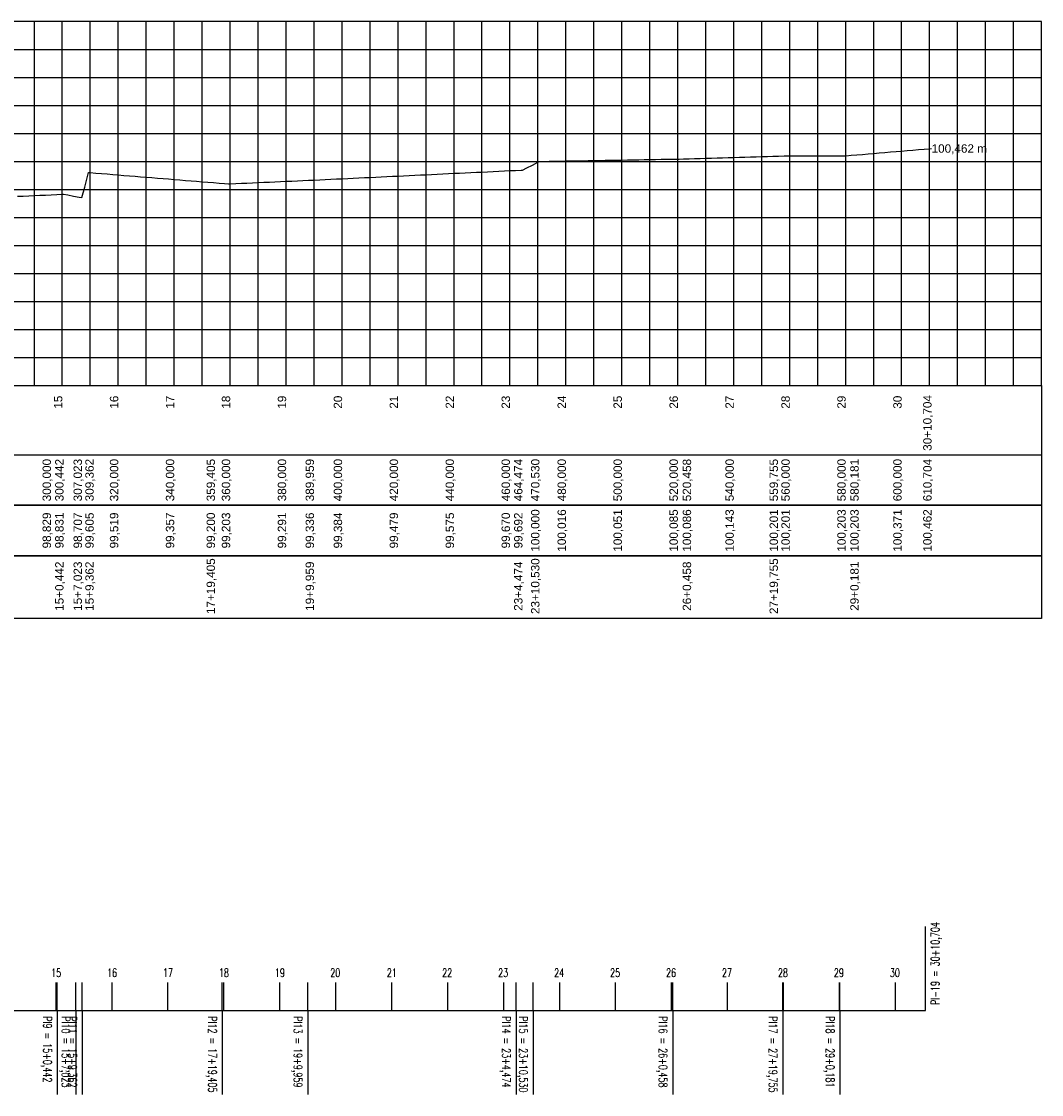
# Model space of a CAD drawing. Extents: x 4444 to 5182, y 9518 to 10280.
# Tile 3 of 3: x 4817 to 5182, y 9888 to 10271. Entities that reach past the tile are written whole.
import ezdxf
from ezdxf.enums import TextEntityAlignment as Align

# ---------------------------------------------------------------- set-up
doc = ezdxf.new("R2010")
doc.units = 0
doc.header["$MEASUREMENT"] = 0
doc.linetypes.add('CONTINUO', pattern=[0])
doc.layers.get('0').update_dxf_attribs({"linetype": 'CONTINUOUS'})
doc.layers.add('EIXO', color=3, linetype='CONTINUOUS')
doc.styles.add('$PF_GREIDE', font='ARIAL.TTF')
doc.styles.add('SIMPLEX', font='simplex', dxfattribs={"height": 0.2})

msp = doc.modelspace()

# ---------------------------------------------------------------- linework, layer by layer
at = {"color": 30}
for p, q in [((4821.7, 10141.4), (4821.7, 10271.4)), ((4841.7, 10141.4), (4841.7, 10271.4)), ((4851.7, 10141.4), (4851.7, 10271.4)), ((4861.7, 10141.4), (4861.7, 10271.4)), ((4871.7, 10141.4), (4871.7, 10271.4)), ((4891.7, 10141.4), (4891.7, 10271.4)), ((4901.7, 10141.4), (4901.7, 10271.4)), ((4911.7, 10141.4), (4911.7, 10271.4)), ((4921.7, 10141.4), (4921.7, 10271.4)), ((4941.7, 10141.4), (4941.7, 10271.4)), ((4951.7, 10141.4), (4951.7, 10271.4)), ((4961.7, 10141.4), (4961.7, 10271.4)), ((4971.7, 10141.4), (4971.7, 10271.4)), ((4991.7, 10141.4), (4991.7, 10271.4)), ((5001.7, 10141.4), (5001.7, 10271.4)), ((5011.7, 10141.4), (5011.7, 10271.4)), ((5021.7, 10141.4), (5021.7, 10271.4)), ((5041.7, 10141.4), (5041.7, 10271.4)), ((5051.7, 10141.4), (5051.7, 10271.4)), ((5061.7, 10141.4), (5061.7, 10271.4)), ((5071.7, 10141.4), (5071.7, 10271.4)), ((5091.7, 10141.4), (5091.7, 10271.4)), ((5101.7, 10141.4), (5101.7, 10271.4)), ((5111.7, 10141.4), (5111.7, 10271.4)), ((5121.7, 10141.4), (5121.7, 10271.4)), ((5141.7, 10141.4), (5141.7, 10271.4)), ((5151.7, 10141.4), (5151.7, 10271.4)), ((5161.7, 10141.4), (5161.7, 10271.4)), ((5171.7, 10141.4), (5171.7, 10271.4)), ((4481.7, 10261.4), (5181.7, 10261.4)), ((4481.7, 10251.4), (5181.7, 10251.4)), ((4481.7, 10231.4), (5181.7, 10231.4)), ((4481.7, 10221.4), (5181.7, 10221.4)), ((4481.7, 10211.4), (5181.7, 10211.4)), ((4481.7, 10201.4), (5181.7, 10201.4)), ((4481.7, 10181.4), (5181.7, 10181.4)), ((4481.7, 10171.4), (5181.7, 10171.4)), ((4481.7, 10161.4), (5181.7, 10161.4)), ((4481.7, 10151.4), (5181.7, 10151.4))]:
    msp.add_line(p, q, dxfattribs=at)
at = {"color": 36}
for p, q in [((4831.7, 10141.4), (4831.7, 10271.4)), ((4881.7, 10141.4), (4881.7, 10271.4)), ((4931.7, 10141.4), (4931.7, 10271.4)), ((4981.7, 10141.4), (4981.7, 10271.4)), ((5031.7, 10141.4), (5031.7, 10271.4)), ((5081.7, 10141.4), (5081.7, 10271.4)), ((5131.7, 10141.4), (5131.7, 10271.4)), ((5181.7, 10141.4), (5181.7, 10271.4)), ((4481.7, 10241.4), (5181.7, 10241.4)), ((4481.7, 10191.4), (5181.7, 10191.4))]:
    msp.add_line(p, q, dxfattribs=at)
at = {"color": 36, "linetype": 'CONTINUOUS'}
for p, q in [((4481.7, 10141.4), (5181.7, 10141.4)), ((5181.7, 10141.4), (5181.7, 10123.4)), ((5181.7, 10123.4), (5181.7, 10105.4)), ((4443.63, 10116.57), (5181.7, 10116.57)), ((5181.7, 10105.4), (5181.7, 10087.4)), ((4481.7, 10098.57), (5181.7, 10098.57)), ((5181.7, 10098.57), (4481.7, 10098.57)), ((5181.7, 10087.4), (5181.7, 10058.08)), ((4481.7, 10080.57), (5181.7, 10080.57)), ((5181.7, 10080.57), (4481.7, 10080.57)), ((5181.7, 10058.08), (4443.63, 10058.08))]:
    msp.add_line(p, q, dxfattribs=at)
msp.add_lwpolyline([(4481.7, 10141.4), (5181.7, 10141.4), (5181.7, 10271.4), (4481.7, 10271.4)], close=True, dxfattribs=at)
at = {"color": 160, "linetype": 'CONTINUOUS'}
msp.add_lwpolyline([(4815.7, 10208.94), (4817.7, 10209.03), (4819.7, 10209.12), (4821.7, 10209.22), (4823.7, 10209.31), (4825.7, 10209.4), (4827.7, 10209.5), (4829.7, 10209.59), (4831.7, 10209.68), (4832.14, 10209.7), (4833.7, 10209.41), (4835.7, 10209.04), (4837.7, 10208.66), (4838.72, 10208.47), (4839.7, 10212.22), (4841.06, 10217.45), (4841.7, 10217.4), (4843.7, 10217.24), (4845.7, 10217.08), (4847.7, 10216.91), (4849.7, 10216.75), (4851.7, 10216.59), (4853.7, 10216.43), (4855.7, 10216.27), (4857.7, 10216.1), (4859.7, 10215.94), (4861.7, 10215.78), (4863.7, 10215.62), (4865.7, 10215.46), (4867.7, 10215.29), (4869.7, 10215.13), (4871.7, 10214.97), (4873.7, 10214.81), (4875.7, 10214.64), (4877.7, 10214.48), (4879.7, 10214.32), (4881.7, 10214.16), (4883.7, 10214), (4885.7, 10213.83), (4887.7, 10213.67), (4889.7, 10213.51), (4891.11, 10213.4), (4891.7, 10213.42), (4893.7, 10213.51), (4895.7, 10213.6), (4897.7, 10213.69), (4899.7, 10213.78), (4901.7, 10213.87), (4903.7, 10213.96), (4905.7, 10214.04), (4907.7, 10214.13), (4909.7, 10214.22), (4911.7, 10214.31), (4913.7, 10214.4), (4915.7, 10214.49), (4917.7, 10214.58), (4919.7, 10214.67), (4921.66, 10214.75), (4921.7, 10214.75), (4923.7, 10214.85), (4925.7, 10214.95), (4927.7, 10215.04), (4929.7, 10215.14), (4931.7, 10215.23), (4933.7, 10215.33), (4935.7, 10215.42), (4937.7, 10215.52), (4939.7, 10215.62), (4941.7, 10215.71), (4943.7, 10215.81), (4945.7, 10215.9), (4947.7, 10216), (4949.7, 10216.09), (4951.7, 10216.19), (4953.7, 10216.28), (4955.7, 10216.38), (4957.7, 10216.48), (4959.7, 10216.57), (4961.7, 10216.67), (4963.7, 10216.76), (4965.7, 10216.86), (4967.7, 10216.95), (4969.7, 10217.05), (4971.7, 10217.15), (4973.7, 10217.24), (4975.7, 10217.34), (4977.7, 10217.43), (4979.7, 10217.53), (4981.7, 10217.62), (4983.7, 10217.72), (4985.7, 10217.81), (4987.7, 10217.91), (4989.7, 10218.01), (4991.7, 10218.1), (4993.7, 10218.2), (4995.7, 10218.29), (4996.17, 10218.32), (4997.7, 10219.09), (4999.7, 10220.11), (5001.7, 10221.13), (5002.23, 10221.4), (5003.7, 10221.42), (5005.7, 10221.46), (5007.7, 10221.49), (5009.7, 10221.53), (5011.7, 10221.56), (5013.7, 10221.59), (5015.7, 10221.63), (5017.7, 10221.66), (5019.7, 10221.7), (5021.7, 10221.73), (5023.7, 10221.77), (5025.7, 10221.8), (5027.7, 10221.84), (5029.7, 10221.87), (5031.7, 10221.9), (5033.7, 10221.94), (5035.7, 10221.97), (5037.7, 10222.01), (5039.7, 10222.04), (5041.7, 10222.08), (5043.7, 10222.11), (5045.7, 10222.15), (5047.7, 10222.18), (5049.7, 10222.21), (5051.7, 10222.25), (5052.16, 10222.26), (5053.7, 10222.3), (5055.7, 10222.36), (5057.7, 10222.42), (5059.7, 10222.48), (5061.7, 10222.54), (5063.7, 10222.59), (5065.7, 10222.65), (5067.7, 10222.71), (5069.7, 10222.77), (5071.7, 10222.83), (5073.7, 10222.89), (5075.7, 10222.95), (5077.7, 10223), (5079.7, 10223.06), (5081.7, 10223.12), (5083.7, 10223.18), (5085.7, 10223.24), (5087.7, 10223.3), (5089.7, 10223.36), (5091.46, 10223.41), (5091.7, 10223.41), (5093.7, 10223.41), (5095.7, 10223.41), (5097.7, 10223.41), (5099.7, 10223.42), (5101.7, 10223.42), (5103.7, 10223.42), (5105.7, 10223.42), (5107.7, 10223.43), (5109.7, 10223.43), (5111.7, 10223.43), (5111.88, 10223.43), (5113.7, 10223.59), (5115.7, 10223.75), (5117.7, 10223.92), (5119.7, 10224.09), (5121.7, 10224.26), (5123.7, 10224.43), (5125.7, 10224.6), (5127.7, 10224.77), (5129.7, 10224.94), (5131.7, 10225.11), (5133.7, 10225.28), (5135.7, 10225.45), (5137.7, 10225.62), (5139.7, 10225.79), (5141.7, 10225.95), (5142.4, 10226.01)], dxfattribs=at)
at = {"layer": 'EIXO', "color": 1, "linetype": 'CONTINUO'}
for points in [[(5140.17, 9918.08), (5140.17, 9948.08)], [(4829.91, 9918.08), (4829.91, 9888.08)], [(4836.49, 9918.08), (4836.49, 9888.08)], [(4838.83, 9918.08), (4838.83, 9888.08)], [(4888.88, 9918.08), (4888.88, 9888.08)], [(4919.43, 9918.08), (4919.43, 9888.08)], [(4993.94, 9918.08), (4993.94, 9888.08)], [(5000, 9918.08), (5000, 9888.08)], [(5049.93, 9918.08), (5049.93, 9888.08)], [(5089.23, 9918.08), (5089.23, 9888.08)], [(5109.65, 9918.08), (5109.65, 9888.08)]]:
    msp.add_lwpolyline(points, dxfattribs=at)
at = {"layer": 'EIXO', "color": 3, "linetype": 'CONTINUO'}
for points in [[(4829.47, 9918.08), (4829.47, 9928.08)], [(4829.91, 9918.08), (4829.91, 9928.08)], [(4836.49, 9918.08), (4836.49, 9928.08)], [(4838.83, 9918.08), (4838.83, 9928.08)], [(4849.47, 9918.08), (4849.47, 9928.08)], [(4869.47, 9918.08), (4869.47, 9928.08)], [(4888.88, 9918.08), (4888.88, 9928.08)], [(4889.47, 9918.08), (4889.47, 9928.08)], [(4909.47, 9918.08), (4909.47, 9928.08)], [(4919.43, 9918.08), (4919.43, 9928.08)], [(4929.47, 9918.08), (4929.47, 9928.08)], [(4949.47, 9918.08), (4949.47, 9928.08)], [(4969.47, 9918.08), (4969.47, 9928.08)], [(4989.47, 9918.08), (4989.47, 9928.08)], [(4993.94, 9918.08), (4993.94, 9928.08)], [(5000, 9918.08), (5000, 9928.08)], [(5009.47, 9918.08), (5009.47, 9928.08)], [(5029.47, 9918.08), (5029.47, 9928.08)], [(5049.47, 9918.08), (5049.47, 9928.08)], [(5049.93, 9918.08), (5049.93, 9928.08)], [(5069.47, 9918.08), (5069.47, 9928.08)], [(5089.23, 9918.08), (5089.23, 9928.08)], [(5089.47, 9918.08), (5089.47, 9928.08)], [(5109.47, 9918.08), (5109.47, 9928.08)], [(5109.65, 9918.08), (5109.65, 9928.08)], [(5129.47, 9918.08), (5129.47, 9928.08)], [(5140.17, 9918.08), (5140.17, 9928.08)], [(4529.47, 9918.08), (4541.99, 9918.08), (4591.41, 9918.08), (4650.76, 9918.08), (4700.69, 9918.08), (4745.24, 9918.08), (4745.92, 9918.08), (4746.14, 9918.08), (4782.29, 9918.08), (4829.91, 9918.08), (4836.49, 9918.08), (4838.83, 9918.08), (4888.88, 9918.08), (4919.43, 9918.08), (4993.94, 9918.08), (5000, 9918.08), (5049.93, 9918.08), (5089.23, 9918.08), (5109.65, 9918.08), (5140.17, 9918.08)]]:
    msp.add_lwpolyline(points, dxfattribs=at)
at = {"layer": 'EIXO', "color": 2, "linetype": 'CONTINUO'}
for points in [[(4782.29, 9918.08), (4829.91, 9918.08)], [(4829.91, 9918.08), (4836.49, 9918.08)], [(4836.49, 9918.08), (4838.83, 9918.08)], [(4838.83, 9918.08), (4888.88, 9918.08)], [(4888.88, 9918.08), (4919.43, 9918.08)], [(4919.43, 9918.08), (4993.94, 9918.08)], [(4993.94, 9918.08), (5000, 9918.08)], [(5000, 9918.08), (5049.93, 9918.08)], [(5049.93, 9918.08), (5089.23, 9918.08)], [(5089.23, 9918.08), (5109.65, 9918.08)], [(5109.65, 9918.08), (5140.17, 9918.08)]]:
    msp.add_lwpolyline(points, dxfattribs=at)

# ---------------------------------------------------------------- texts
at = {"color": 7, "linetype": 'CONTINUOUS', "style": '$PF_GREIDE'}
msp.add_text('100,462 m', height=3, dxfattribs=at).set_placement((5142.4, 10224.51))
for s, p in [('15', (4831.7, 10135.4)), ('16', (4851.7, 10135.4)), ('17', (4871.7, 10135.4)), ('18', (4891.7, 10135.4)), ('19', (4911.7, 10135.4)), ('20', (4931.7, 10135.4)), ('21', (4951.7, 10135.4)), ('22', (4971.7, 10135.4)), ('23', (4991.7, 10135.4)), ('24', (5011.7, 10135.4)), ('25', (5031.7, 10135.4)), ('26', (5051.7, 10135.4)), ('27', (5071.7, 10135.4)), ('28', (5091.7, 10135.4)), ('29', (5111.7, 10135.4)), ('30', (5131.7, 10135.4)), ('30+10,704', (5142.4, 10127.99)), ('300,000', (4827.64, 10107.57)), ('300,442', (4832.14, 10107.57)), ('307,023', (4838.72, 10107.57)), ('309,362', (4842.92, 10107.57)), ('320,000', (4851.7, 10107.57)), ('340,000', (4871.7, 10107.57)), ('359,405', (4886.27, 10107.57)), ('360,000', (4891.7, 10107.57)), ('380,000', (4911.7, 10107.57)), ('389,959', (4921.66, 10107.57)), ('400,000', (4931.7, 10107.57)), ('420,000', (4951.7, 10107.57)), ('440,000', (4971.7, 10107.57)), ('460,000', (4991.7, 10107.57)), ('464,474', (4996.17, 10107.57)), ('470,530', (5002.23, 10107.57)), ('480,000', (5011.7, 10107.57)), ('500,000', (5031.7, 10107.57)), ('520,000', (5051.7, 10107.57)), ('520,458', (5056.44, 10107.57)), ('540,000', (5071.7, 10107.57)), ('559,755', (5087.49, 10107.57)), ('560,000', (5091.7, 10107.57)), ('580,000', (5111.7, 10107.57)), ('580,181', (5116.34, 10107.57)), ('600,000', (5131.7, 10107.57)), ('610,704', (5142.4, 10107.57)), ('100,000', (5002.23, 10089.57)), ('100,016', (5011.7, 10089.57)), ('100,051', (5031.7, 10089.57)), ('100,085', (5051.7, 10089.57)), ('100,086', (5056.44, 10089.57)), ('100,143', (5071.7, 10089.57)), ('100,201', (5087.49, 10089.57)), ('100,201', (5091.7, 10089.57)), ('100,203', (5111.7, 10089.57)), ('100,203', (5116.34, 10089.57)), ('100,371', (5131.7, 10089.57)), ('100,462', (5142.4, 10089.57)), ('98,829', (4827.64, 10089.57)), ('98,831', (4832.14, 10089.57)), ('98,707', (4838.72, 10089.57)), ('99,605', (4842.92, 10089.57)), ('99,519', (4851.7, 10089.57)), ('99,357', (4871.7, 10089.57)), ('99,200', (4886.27, 10089.57)), ('99,203', (4891.7, 10089.57)), ('99,291', (4911.7, 10089.57)), ('99,336', (4921.66, 10089.57)), ('99,384', (4931.7, 10089.57)), ('99,479', (4951.7, 10089.57)), ('99,575', (4971.7, 10089.57)), ('99,670', (4991.7, 10089.57)), ('99,692', (4996.17, 10089.57)), ('15+0,442', (4832.14, 10069.67)), ('15+7,023', (4838.72, 10069.67)), ('15+9,362', (4842.92, 10069.67)), ('17+19,405', (4886.27, 10069.67)), ('19+9,959', (4921.66, 10069.67)), ('23+4,474', (4996.17, 10069.67)), ('23+10,530', (5002.23, 10069.67)), ('26+0,458', (5056.44, 10069.67)), ('27+19,755', (5087.49, 10069.67)), ('29+0,181', (5116.34, 10069.67))]:
    msp.add_text(s, height=3, rotation=90, dxfattribs=at).set_placement(p, align=Align.CENTER)
at = {"layer": 'EIXO', "color": 7, "style": 'SIMPLEX', "width": 0.699986}
for s, rotation, p in [('PI-19 = 30+10,704', 90, (5145.17, 9920.08)), ('15', 360, (4827.67, 9930.08)), ('16', 360, (4847.67, 9930.08)), ('17', 360, (4867.67, 9930.08)), ('18', 360, (4887.67, 9930.08)), ('19', 360, (4907.67, 9930.08)), ('20', 360, (4927.47, 9930.08)), ('21', 360, (4947.67, 9930.08)), ('22', 360, (4967.47, 9930.08)), ('23', 360, (4987.47, 9930.08)), ('24', 360, (5007.47, 9930.08)), ('25', 360, (5027.47, 9930.08)), ('26', 360, (5047.47, 9930.08)), ('27', 360, (5067.47, 9930.08)), ('28', 360, (5087.47, 9930.08)), ('29', 360, (5107.47, 9930.08)), ('30', 360, (5127.47, 9930.08)), ('PI9 = 15+0,442', 270, (4824.91, 9916.08)), ('PI10 = 15+7,023', 270, (4831.49, 9916.08)), ('PI11 = 15+9,362', 270, (4833.83, 9916.08)), ('PI12 = 17+19,405', 270, (4883.88, 9916.08)), ('PI13 = 19+9,959', 270, (4914.43, 9916.08)), ('PI14 = 23+4,474', 270, (4988.94, 9916.08)), ('PI15 = 23+10,530', 270, (4995, 9916.08)), ('PI16 = 26+0,458', 270, (5044.93, 9916.08)), ('PI17 = 27+19,755', 270, (5084.23, 9916.08)), ('PI18 = 29+0,181', 270, (5104.65, 9916.08))]:
    msp.add_text(s, height=3, rotation=rotation, dxfattribs=at).set_placement(p)

doc.saveas('drawing.dxf')
